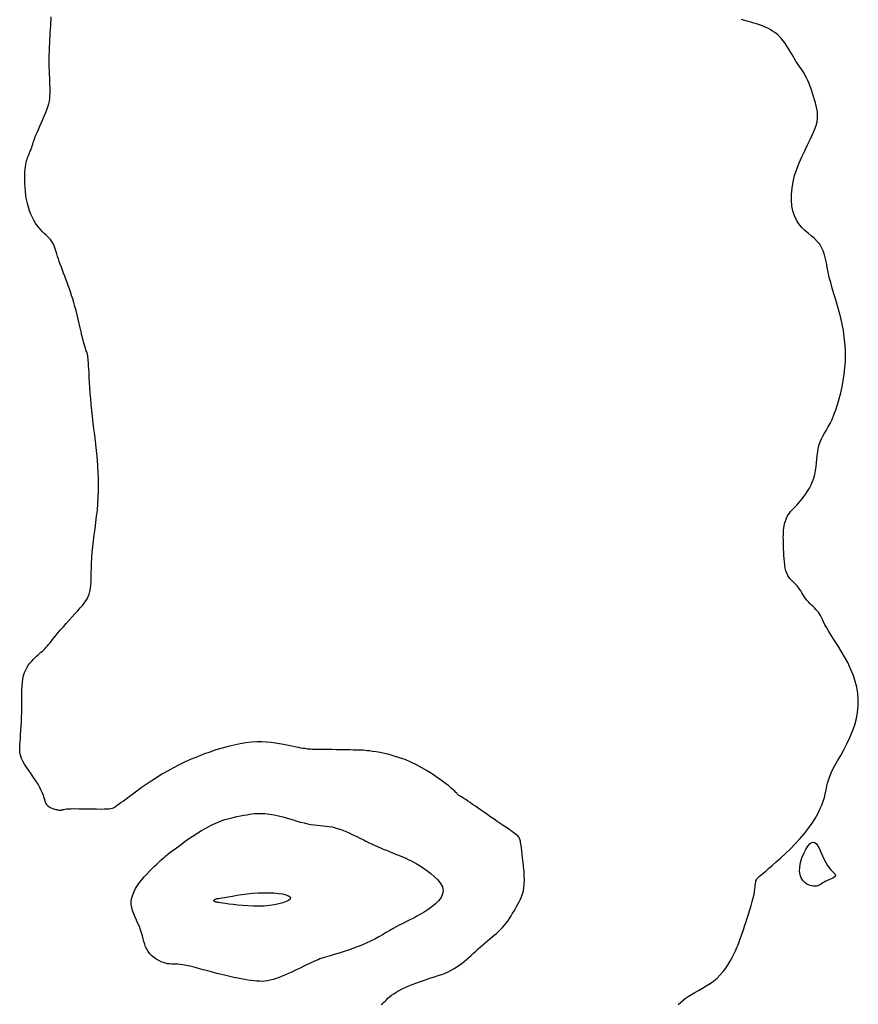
# Model space of a CAD drawing. Header units: millimetres. Extents: x 32690613 to 32693367, y 5343692 to 5344708.
# Tile 41 of 256: x 32692347 to 32692364, y 5343768 to 5343787. Entities that reach past the tile are written whole.
import ezdxf

# ---------------------------------------------------------------- set-up
doc = ezdxf.new("R2010")
doc.units = ezdxf.units.MM
doc.header["$LTSCALE"] = 20
for name, color, linetype in [('02-DGM_HL_494.00', 122, 'Continuous'), ('02-DGM_HL_494.50', 132, 'Continuous'), ('02-DGM_HL_495.00', 142, 'Continuous'), ('02-DGM_HL_495.50', 152, 'Continuous')]:
    doc.layers.add(name, color=color, linetype=linetype)

msp = doc.modelspace()

# ---------------------------------------------------------------- linework, layer by layer
at = {"layer": '02-DGM_HL_494.00', "elevation": 494, "flags": 128}
msp.add_lwpolyline([(32692360.238, 5343767.797), (32692360.28, 5343767.839), (32692360.326, 5343767.881), (32692360.377, 5343767.921), (32692360.435, 5343767.962), (32692360.499, 5343768.001), (32692360.569, 5343768.041), (32692360.642, 5343768.082), (32692360.718, 5343768.125), (32692360.795, 5343768.17), (32692360.87, 5343768.218), (32692360.943, 5343768.27), (32692361.012, 5343768.327), (32692361.075, 5343768.389), (32692361.132, 5343768.455), (32692361.184, 5343768.524), (32692361.231, 5343768.595), (32692361.274, 5343768.667), (32692361.312, 5343768.737), (32692361.346, 5343768.806), (32692361.377, 5343768.872), (32692361.404, 5343768.934), (32692361.429, 5343768.992), (32692361.451, 5343769.05), (32692361.473, 5343769.107), (32692361.493, 5343769.165), (32692361.514, 5343769.226), (32692361.536, 5343769.291), (32692361.56, 5343769.361), (32692361.585, 5343769.438), (32692361.612, 5343769.52), (32692361.639, 5343769.604), (32692361.666, 5343769.689), (32692361.691, 5343769.773), (32692361.714, 5343769.854), (32692361.734, 5343769.929), (32692361.749, 5343769.996), (32692361.76, 5343770.055), (32692361.767, 5343770.105), (32692361.771, 5343770.147), (32692361.774, 5343770.184), (32692361.777, 5343770.215), (32692361.781, 5343770.242), (32692361.787, 5343770.266), (32692361.796, 5343770.289), (32692361.81, 5343770.311), (32692361.83, 5343770.333), (32692361.856, 5343770.358), (32692361.889, 5343770.387), (32692361.931, 5343770.422), (32692361.981, 5343770.463), (32692362.04, 5343770.513), (32692362.11, 5343770.573), (32692362.191, 5343770.644), (32692362.28, 5343770.725), (32692362.375, 5343770.814), (32692362.473, 5343770.909), (32692362.571, 5343771.008), (32692362.667, 5343771.111), (32692362.756, 5343771.214), (32692362.838, 5343771.316), (32692362.909, 5343771.416), (32692362.97, 5343771.513), (32692363.021, 5343771.606), (32692363.064, 5343771.694), (32692363.1, 5343771.778), (32692363.128, 5343771.857), (32692363.151, 5343771.93), (32692363.169, 5343771.996), (32692363.182, 5343772.056), (32692363.194, 5343772.112), (32692363.204, 5343772.165), (32692363.217, 5343772.218), (32692363.232, 5343772.274), (32692363.253, 5343772.335), (32692363.28, 5343772.402), (32692363.317, 5343772.479), (32692363.363, 5343772.566), (32692363.417, 5343772.664), (32692363.477, 5343772.77), (32692363.539, 5343772.883), (32692363.601, 5343773.002), (32692363.66, 5343773.125), (32692363.713, 5343773.251), (32692363.758, 5343773.377), (32692363.792, 5343773.504), (32692363.815, 5343773.63), (32692363.828, 5343773.755), (32692363.829, 5343773.881), (32692363.819, 5343774.005), (32692363.799, 5343774.13), (32692363.768, 5343774.253), (32692363.727, 5343774.377), (32692363.676, 5343774.5), (32692363.617, 5343774.621), (32692363.552, 5343774.739), (32692363.485, 5343774.853), (32692363.418, 5343774.961), (32692363.353, 5343775.063), (32692363.293, 5343775.156), (32692363.241, 5343775.24), (32692363.198, 5343775.313), (32692363.163, 5343775.377), (32692363.135, 5343775.432), (32692363.112, 5343775.48), (32692363.092, 5343775.522), (32692363.074, 5343775.56), (32692363.055, 5343775.593), (32692363.035, 5343775.625), (32692363.011, 5343775.655), (32692362.984, 5343775.684), (32692362.956, 5343775.712), (32692362.925, 5343775.741), (32692362.894, 5343775.77), (32692362.863, 5343775.801), (32692362.832, 5343775.832), (32692362.803, 5343775.866), (32692362.776, 5343775.902), (32692362.75, 5343775.939), (32692362.726, 5343775.977), (32692362.703, 5343776.015), (32692362.679, 5343776.053), (32692362.656, 5343776.09), (32692362.631, 5343776.124), (32692362.606, 5343776.156), (32692362.579, 5343776.185), (32692362.551, 5343776.211), (32692362.523, 5343776.237), (32692362.495, 5343776.264), (32692362.468, 5343776.292), (32692362.443, 5343776.324), (32692362.42, 5343776.361), (32692362.401, 5343776.403), (32692362.385, 5343776.452), (32692362.372, 5343776.507), (32692362.362, 5343776.567), (32692362.354, 5343776.63), (32692362.349, 5343776.696), (32692362.345, 5343776.762), (32692362.341, 5343776.828), (32692362.339, 5343776.891), (32692362.337, 5343776.952), (32692362.335, 5343777.01), (32692362.333, 5343777.065), (32692362.332, 5343777.118), (32692362.333, 5343777.168), (32692362.334, 5343777.216), (32692362.337, 5343777.262), (32692362.342, 5343777.306), (32692362.348, 5343777.348), (32692362.357, 5343777.389), (32692362.367, 5343777.428), (32692362.38, 5343777.466), (32692362.394, 5343777.502), (32692362.412, 5343777.537), (32692362.432, 5343777.571), (32692362.454, 5343777.604), (32692362.479, 5343777.635), (32692362.507, 5343777.667), (32692362.536, 5343777.699), (32692362.568, 5343777.732), (32692362.601, 5343777.766), (32692362.636, 5343777.803), (32692362.672, 5343777.843), (32692362.708, 5343777.887), (32692362.745, 5343777.936), (32692362.782, 5343777.988), (32692362.818, 5343778.045), (32692362.853, 5343778.105), (32692362.885, 5343778.169), (32692362.914, 5343778.236), (32692362.939, 5343778.305), (32692362.959, 5343778.378), (32692362.975, 5343778.453), (32692362.986, 5343778.529), (32692362.995, 5343778.605), (32692363.003, 5343778.682), (32692363.011, 5343778.757), (32692363.02, 5343778.83), (32692363.031, 5343778.899), (32692363.047, 5343778.965), (32692363.068, 5343779.026), (32692363.094, 5343779.084), (32692363.124, 5343779.141), (32692363.156, 5343779.199), (32692363.192, 5343779.259), (32692363.229, 5343779.324), (32692363.267, 5343779.395), (32692363.305, 5343779.475), (32692363.343, 5343779.565), (32692363.381, 5343779.664), (32692363.416, 5343779.771), (32692363.449, 5343779.884), (32692363.48, 5343780.002), (32692363.507, 5343780.124), (32692363.53, 5343780.249), (32692363.548, 5343780.375), (32692363.562, 5343780.5), (32692363.57, 5343780.626), (32692363.573, 5343780.751), (32692363.57, 5343780.876), (32692363.563, 5343781.001), (32692363.55, 5343781.125), (32692363.532, 5343781.25), (32692363.509, 5343781.374), (32692363.481, 5343781.498), (32692363.449, 5343781.621), (32692363.415, 5343781.742), (32692363.379, 5343781.862), (32692363.343, 5343781.979), (32692363.309, 5343782.093), (32692363.278, 5343782.203), (32692363.25, 5343782.309), (32692363.228, 5343782.41), (32692363.209, 5343782.505), (32692363.191, 5343782.596), (32692363.173, 5343782.681), (32692363.153, 5343782.761), (32692363.128, 5343782.836), (32692363.097, 5343782.905), (32692363.058, 5343782.968), (32692363.009, 5343783.027), (32692362.953, 5343783.082), (32692362.891, 5343783.135), (32692362.827, 5343783.189), (32692362.762, 5343783.245), (32692362.701, 5343783.306), (32692362.644, 5343783.374), (32692362.594, 5343783.451), (32692362.554, 5343783.538), (32692362.524, 5343783.634), (32692362.505, 5343783.738), (32692362.495, 5343783.85), (32692362.496, 5343783.967), (32692362.507, 5343784.088), (32692362.528, 5343784.213), (32692362.559, 5343784.339), (32692362.601, 5343784.465), (32692362.65, 5343784.591), (32692362.704, 5343784.715), (32692362.761, 5343784.835), (32692362.817, 5343784.95), (32692362.871, 5343785.059), (32692362.918, 5343785.162), (32692362.957, 5343785.255), (32692362.986, 5343785.339), (32692363.005, 5343785.415), (32692363.015, 5343785.485), (32692363.017, 5343785.549), (32692363.013, 5343785.611), (32692363.004, 5343785.67), (32692362.991, 5343785.729), (32692362.975, 5343785.79), (32692362.956, 5343785.853), (32692362.937, 5343785.918), (32692362.916, 5343785.984), (32692362.893, 5343786.05), (32692362.87, 5343786.114), (32692362.846, 5343786.176), (32692362.822, 5343786.234), (32692362.797, 5343786.288), (32692362.771, 5343786.336), (32692362.746, 5343786.38), (32692362.72, 5343786.421), (32692362.694, 5343786.46), (32692362.667, 5343786.498), (32692362.64, 5343786.536), (32692362.613, 5343786.577), (32692362.585, 5343786.621), (32692362.556, 5343786.668), (32692362.526, 5343786.72), (32692362.495, 5343786.773), (32692362.464, 5343786.828), (32692362.431, 5343786.883), (32692362.397, 5343786.937), (32692362.362, 5343786.988), (32692362.326, 5343787.037), (32692362.288, 5343787.082), (32692362.248, 5343787.122), (32692362.207, 5343787.159), (32692362.164, 5343787.193), (32692362.119, 5343787.224), (32692362.071, 5343787.252), (32692362.021, 5343787.278), (32692361.969, 5343787.302), (32692361.914, 5343787.324), (32692361.857, 5343787.345), (32692361.8, 5343787.365), (32692361.743, 5343787.383), (32692361.687, 5343787.399), (32692361.634, 5343787.414), (32692361.585, 5343787.428), (32692361.54, 5343787.441), (32692361.5, 5343787.453)], dxfattribs=at)
msp.add_lwpolyline([(32692362.912, 5343771.037), (32692362.952, 5343771.035), (32692362.988, 5343771.01), (32692363.021, 5343770.966), (32692363.053, 5343770.907), (32692363.084, 5343770.839), (32692363.114, 5343770.767), (32692363.146, 5343770.696), (32692363.178, 5343770.63), (32692363.213, 5343770.574), (32692363.248, 5343770.527), (32692363.282, 5343770.488), (32692363.312, 5343770.456), (32692363.339, 5343770.43), (32692363.358, 5343770.408), (32692363.37, 5343770.388), (32692363.372, 5343770.371), (32692363.363, 5343770.355), (32692363.345, 5343770.338), (32692363.319, 5343770.323), (32692363.288, 5343770.307), (32692363.253, 5343770.291), (32692363.217, 5343770.276), (32692363.182, 5343770.259), (32692363.149, 5343770.243), (32692363.121, 5343770.226), (32692363.095, 5343770.209), (32692363.072, 5343770.193), (32692363.049, 5343770.18), (32692363.026, 5343770.168), (32692363, 5343770.161), (32692362.97, 5343770.158), (32692362.935, 5343770.159), (32692362.895, 5343770.167), (32692362.851, 5343770.182), (32692362.805, 5343770.204), (32692362.762, 5343770.235), (32692362.722, 5343770.275), (32692362.69, 5343770.325), (32692362.667, 5343770.385), (32692362.657, 5343770.457), (32692362.661, 5343770.541), (32692362.678, 5343770.631), (32692362.705, 5343770.724), (32692362.74, 5343770.813), (32692362.781, 5343770.894), (32692362.825, 5343770.962), (32692362.869, 5343771.011)], close=True, dxfattribs=at)
at = {"layer": '02-DGM_HL_494.50', "elevation": 494.5, "flags": 128}
msp.add_lwpolyline([(32692354.312, 5343767.802), (32692354.337, 5343767.822), (32692354.361, 5343767.844), (32692354.387, 5343767.869), (32692354.414, 5343767.896), (32692354.444, 5343767.924), (32692354.478, 5343767.953), (32692354.516, 5343767.984), (32692354.56, 5343768.015), (32692354.609, 5343768.046), (32692354.665, 5343768.078), (32692354.725, 5343768.109), (32692354.79, 5343768.14), (32692354.858, 5343768.171), (32692354.929, 5343768.2), (32692355.002, 5343768.228), (32692355.077, 5343768.255), (32692355.152, 5343768.281), (32692355.228, 5343768.305), (32692355.302, 5343768.329), (32692355.376, 5343768.353), (32692355.448, 5343768.376), (32692355.518, 5343768.401), (32692355.585, 5343768.427), (32692355.648, 5343768.454), (32692355.708, 5343768.484), (32692355.764, 5343768.515), (32692355.817, 5343768.549), (32692355.867, 5343768.584), (32692355.916, 5343768.621), (32692355.964, 5343768.659), (32692356.01, 5343768.698), (32692356.057, 5343768.739), (32692356.104, 5343768.78), (32692356.151, 5343768.822), (32692356.198, 5343768.865), (32692356.246, 5343768.908), (32692356.293, 5343768.95), (32692356.34, 5343768.991), (32692356.386, 5343769.032), (32692356.432, 5343769.072), (32692356.477, 5343769.11), (32692356.522, 5343769.147), (32692356.565, 5343769.183), (32692356.608, 5343769.219), (32692356.649, 5343769.256), (32692356.689, 5343769.294), (32692356.727, 5343769.333), (32692356.764, 5343769.374), (32692356.799, 5343769.417), (32692356.833, 5343769.463), (32692356.865, 5343769.51), (32692356.895, 5343769.558), (32692356.925, 5343769.607), (32692356.954, 5343769.656), (32692356.982, 5343769.705), (32692357.01, 5343769.754), (32692357.037, 5343769.802), (32692357.063, 5343769.85), (32692357.087, 5343769.899), (32692357.11, 5343769.951), (32692357.129, 5343770.007), (32692357.146, 5343770.067), (32692357.158, 5343770.133), (32692357.165, 5343770.205), (32692357.167, 5343770.286), (32692357.165, 5343770.372), (32692357.16, 5343770.461), (32692357.152, 5343770.55), (32692357.142, 5343770.638), (32692357.132, 5343770.722), (32692357.122, 5343770.798), (32692357.113, 5343770.866), (32692357.106, 5343770.923), (32692357.1, 5343770.969), (32692357.096, 5343771.007), (32692357.092, 5343771.037), (32692357.088, 5343771.062), (32692357.083, 5343771.082), (32692357.078, 5343771.099), (32692357.07, 5343771.115), (32692357.061, 5343771.13), (32692357.048, 5343771.146), (32692357.033, 5343771.162), (32692357.014, 5343771.18), (32692356.99, 5343771.199), (32692356.963, 5343771.221), (32692356.93, 5343771.245), (32692356.891, 5343771.273), (32692356.847, 5343771.304), (32692356.798, 5343771.338), (32692356.744, 5343771.374), (32692356.686, 5343771.413), (32692356.626, 5343771.454), (32692356.564, 5343771.496), (32692356.5, 5343771.539), (32692356.436, 5343771.583), (32692356.372, 5343771.628), (32692356.309, 5343771.671), (32692356.247, 5343771.714), (32692356.189, 5343771.755), (32692356.134, 5343771.793), (32692356.083, 5343771.828), (32692356.036, 5343771.86), (32692355.996, 5343771.887), (32692355.961, 5343771.909), (32692355.933, 5343771.927), (32692355.909, 5343771.941), (32692355.89, 5343771.952), (32692355.874, 5343771.961), (32692355.862, 5343771.969), (32692355.852, 5343771.976), (32692355.843, 5343771.984), (32692355.836, 5343771.992), (32692355.827, 5343772.003), (32692355.816, 5343772.016), (32692355.8, 5343772.033), (32692355.778, 5343772.055), (32692355.748, 5343772.083), (32692355.708, 5343772.117), (32692355.656, 5343772.16), (32692355.59, 5343772.21), (32692355.513, 5343772.268), (32692355.426, 5343772.33), (32692355.331, 5343772.395), (32692355.229, 5343772.46), (32692355.121, 5343772.524), (32692355.011, 5343772.584), (32692354.899, 5343772.638), (32692354.788, 5343772.685), (32692354.678, 5343772.724), (32692354.571, 5343772.757), (32692354.47, 5343772.785), (32692354.374, 5343772.807), (32692354.286, 5343772.825), (32692354.207, 5343772.839), (32692354.138, 5343772.849), (32692354.08, 5343772.858), (32692354.032, 5343772.864), (32692353.989, 5343772.869), (32692353.949, 5343772.872), (32692353.908, 5343772.874), (32692353.864, 5343772.875), (32692353.813, 5343772.876), (32692353.753, 5343772.877), (32692353.681, 5343772.879), (32692353.599, 5343772.88), (32692353.512, 5343772.882), (32692353.421, 5343772.883), (32692353.331, 5343772.885), (32692353.245, 5343772.886), (32692353.165, 5343772.888), (32692353.096, 5343772.889), (32692353.04, 5343772.889), (32692352.996, 5343772.89), (32692352.96, 5343772.89), (32692352.932, 5343772.891), (32692352.908, 5343772.892), (32692352.887, 5343772.893), (32692352.866, 5343772.895), (32692352.842, 5343772.897), (32692352.815, 5343772.901), (32692352.784, 5343772.905), (32692352.748, 5343772.911), (32692352.707, 5343772.917), (32692352.662, 5343772.925), (32692352.612, 5343772.935), (32692352.556, 5343772.946), (32692352.496, 5343772.958), (32692352.43, 5343772.973), (32692352.359, 5343772.988), (32692352.283, 5343773.002), (32692352.202, 5343773.016), (32692352.115, 5343773.027), (32692352.024, 5343773.035), (32692351.927, 5343773.039), (32692351.826, 5343773.038), (32692351.719, 5343773.031), (32692351.608, 5343773.018), (32692351.494, 5343773), (32692351.376, 5343772.976), (32692351.256, 5343772.948), (32692351.135, 5343772.915), (32692351.012, 5343772.878), (32692350.888, 5343772.837), (32692350.765, 5343772.792), (32692350.642, 5343772.744), (32692350.52, 5343772.693), (32692350.399, 5343772.639), (32692350.28, 5343772.581), (32692350.163, 5343772.521), (32692350.047, 5343772.458), (32692349.934, 5343772.393), (32692349.825, 5343772.325), (32692349.719, 5343772.256), (32692349.617, 5343772.187), (32692349.522, 5343772.12), (32692349.433, 5343772.056), (32692349.353, 5343771.996), (32692349.281, 5343771.942), (32692349.218, 5343771.896), (32692349.166, 5343771.857), (32692349.124, 5343771.827), (32692349.09, 5343771.802), (32692349.062, 5343771.783), (32692349.041, 5343771.769), (32692349.024, 5343771.757), (32692349.011, 5343771.748), (32692348.999, 5343771.74), (32692348.989, 5343771.732), (32692348.977, 5343771.724), (32692348.963, 5343771.717), (32692348.943, 5343771.711), (32692348.918, 5343771.705), (32692348.883, 5343771.7), (32692348.839, 5343771.696), (32692348.782, 5343771.694), (32692348.712, 5343771.693), (32692348.632, 5343771.694), (32692348.544, 5343771.695), (32692348.453, 5343771.697), (32692348.362, 5343771.699), (32692348.275, 5343771.7), (32692348.195, 5343771.701), (32692348.126, 5343771.7), (32692348.071, 5343771.698), (32692348.028, 5343771.695), (32692347.995, 5343771.691), (32692347.971, 5343771.687), (32692347.954, 5343771.682), (32692347.942, 5343771.678), (32692347.934, 5343771.674), (32692347.926, 5343771.671), (32692347.918, 5343771.669), (32692347.91, 5343771.669), (32692347.9, 5343771.669), (32692347.889, 5343771.671), (32692347.876, 5343771.673), (32692347.861, 5343771.677), (32692347.844, 5343771.681), (32692347.824, 5343771.686), (32692347.802, 5343771.692), (32692347.778, 5343771.699), (32692347.752, 5343771.708), (32692347.726, 5343771.718), (32692347.701, 5343771.731), (32692347.677, 5343771.747), (32692347.655, 5343771.767), (32692347.636, 5343771.79), (32692347.621, 5343771.817), (32692347.608, 5343771.848), (32692347.596, 5343771.884), (32692347.583, 5343771.924), (32692347.569, 5343771.968), (32692347.551, 5343772.018), (32692347.528, 5343772.072), (32692347.499, 5343772.131), (32692347.463, 5343772.194), (32692347.421, 5343772.261), (32692347.375, 5343772.33), (32692347.328, 5343772.4), (32692347.281, 5343772.468), (32692347.236, 5343772.535), (32692347.196, 5343772.597), (32692347.162, 5343772.655), (32692347.136, 5343772.706), (32692347.118, 5343772.753), (32692347.106, 5343772.797), (32692347.099, 5343772.84), (32692347.097, 5343772.884), (32692347.098, 5343772.931), (32692347.101, 5343772.983), (32692347.106, 5343773.042), (32692347.111, 5343773.109), (32692347.116, 5343773.183), (32692347.121, 5343773.264), (32692347.126, 5343773.349), (32692347.13, 5343773.438), (32692347.134, 5343773.53), (32692347.137, 5343773.623), (32692347.138, 5343773.716), (32692347.139, 5343773.808), (32692347.139, 5343773.897), (32692347.14, 5343773.985), (32692347.142, 5343774.069), (32692347.146, 5343774.15), (32692347.152, 5343774.226), (32692347.162, 5343774.298), (32692347.176, 5343774.364), (32692347.195, 5343774.424), (32692347.217, 5343774.479), (32692347.244, 5343774.529), (32692347.273, 5343774.574), (32692347.304, 5343774.614), (32692347.336, 5343774.652), (32692347.369, 5343774.686), (32692347.401, 5343774.718), (32692347.433, 5343774.747), (32692347.464, 5343774.775), (32692347.493, 5343774.801), (32692347.522, 5343774.827), (32692347.55, 5343774.851), (32692347.576, 5343774.876), (32692347.602, 5343774.901), (32692347.627, 5343774.927), (32692347.65, 5343774.953), (32692347.674, 5343774.981), (32692347.698, 5343775.012), (32692347.724, 5343775.045), (32692347.753, 5343775.082), (32692347.785, 5343775.123), (32692347.823, 5343775.168), (32692347.865, 5343775.219), (32692347.914, 5343775.276), (32692347.968, 5343775.337), (32692348.025, 5343775.401), (32692348.084, 5343775.467), (32692348.143, 5343775.532), (32692348.2, 5343775.596), (32692348.254, 5343775.657), (32692348.304, 5343775.713), (32692348.347, 5343775.763), (32692348.385, 5343775.809), (32692348.417, 5343775.853), (32692348.444, 5343775.896), (32692348.466, 5343775.94), (32692348.483, 5343775.988), (32692348.497, 5343776.04), (32692348.507, 5343776.099), (32692348.515, 5343776.166), (32692348.52, 5343776.241), (32692348.523, 5343776.323), (32692348.526, 5343776.412), (32692348.529, 5343776.507), (32692348.532, 5343776.608), (32692348.538, 5343776.713), (32692348.546, 5343776.823), (32692348.557, 5343776.936), (32692348.57, 5343777.053), (32692348.586, 5343777.172), (32692348.602, 5343777.293), (32692348.618, 5343777.416), (32692348.632, 5343777.541), (32692348.646, 5343777.666), (32692348.656, 5343777.791), (32692348.664, 5343777.917), (32692348.668, 5343778.042), (32692348.669, 5343778.167), (32692348.667, 5343778.292), (32692348.662, 5343778.417), (32692348.656, 5343778.542), (32692348.647, 5343778.666), (32692348.636, 5343778.791), (32692348.623, 5343778.916), (32692348.609, 5343779.04), (32692348.594, 5343779.164), (32692348.579, 5343779.287), (32692348.564, 5343779.409), (32692348.55, 5343779.531), (32692348.536, 5343779.65), (32692348.523, 5343779.769), (32692348.513, 5343779.886), (32692348.504, 5343779.999), (32692348.496, 5343780.109), (32692348.49, 5343780.212), (32692348.484, 5343780.309), (32692348.48, 5343780.398), (32692348.476, 5343780.477), (32692348.472, 5343780.545), (32692348.469, 5343780.602), (32692348.466, 5343780.648), (32692348.463, 5343780.686), (32692348.459, 5343780.716), (32692348.456, 5343780.741), (32692348.451, 5343780.762), (32692348.446, 5343780.781), (32692348.441, 5343780.8), (32692348.434, 5343780.82), (32692348.426, 5343780.842), (32692348.417, 5343780.868), (32692348.407, 5343780.898), (32692348.396, 5343780.934), (32692348.383, 5343780.975), (32692348.37, 5343781.024), (32692348.355, 5343781.082), (32692348.339, 5343781.148), (32692348.322, 5343781.222), (32692348.303, 5343781.302), (32692348.284, 5343781.386), (32692348.264, 5343781.472), (32692348.243, 5343781.558), (32692348.222, 5343781.644), (32692348.2, 5343781.726), (32692348.178, 5343781.805), (32692348.156, 5343781.879), (32692348.133, 5343781.949), (32692348.111, 5343782.017), (32692348.088, 5343782.082), (32692348.064, 5343782.146), (32692348.041, 5343782.208), (32692348.018, 5343782.27), (32692347.995, 5343782.331), (32692347.972, 5343782.392), (32692347.949, 5343782.453), (32692347.928, 5343782.512), (32692347.907, 5343782.569), (32692347.887, 5343782.625), (32692347.869, 5343782.678), (32692347.853, 5343782.728), (32692347.839, 5343782.775), (32692347.826, 5343782.819), (32692347.813, 5343782.86), (32692347.8, 5343782.899), (32692347.787, 5343782.935), (32692347.772, 5343782.969), (32692347.754, 5343783.002), (32692347.734, 5343783.033), (32692347.71, 5343783.063), (32692347.683, 5343783.092), (32692347.654, 5343783.122), (32692347.622, 5343783.152), (32692347.588, 5343783.184), (32692347.554, 5343783.219), (32692347.519, 5343783.256), (32692347.483, 5343783.297), (32692347.448, 5343783.343), (32692347.414, 5343783.393), (32692347.381, 5343783.447), (32692347.35, 5343783.506), (32692347.321, 5343783.569), (32692347.294, 5343783.636), (32692347.27, 5343783.707), (32692347.25, 5343783.782), (32692347.233, 5343783.862), (32692347.22, 5343783.944), (32692347.21, 5343784.026), (32692347.203, 5343784.109), (32692347.199, 5343784.19), (32692347.197, 5343784.267), (32692347.197, 5343784.34), (32692347.2, 5343784.406), (32692347.204, 5343784.465), (32692347.21, 5343784.517), (32692347.218, 5343784.562), (32692347.226, 5343784.602), (32692347.234, 5343784.636), (32692347.244, 5343784.667), (32692347.253, 5343784.693), (32692347.262, 5343784.716), (32692347.27, 5343784.737), (32692347.279, 5343784.756), (32692347.287, 5343784.774), (32692347.294, 5343784.792), (32692347.302, 5343784.81), (32692347.31, 5343784.83), (32692347.318, 5343784.851), (32692347.327, 5343784.875), (32692347.336, 5343784.902), (32692347.345, 5343784.932), (32692347.356, 5343784.967), (32692347.369, 5343785.005), (32692347.383, 5343785.047), (32692347.4, 5343785.093), (32692347.42, 5343785.143), (32692347.443, 5343785.199), (32692347.469, 5343785.258), (32692347.498, 5343785.322), (32692347.528, 5343785.388), (32692347.558, 5343785.455), (32692347.588, 5343785.522), (32692347.615, 5343785.588), (32692347.64, 5343785.653), (32692347.661, 5343785.714), (32692347.677, 5343785.771), (32692347.689, 5343785.825), (32692347.697, 5343785.877), (32692347.701, 5343785.928), (32692347.703, 5343785.98), (32692347.703, 5343786.033), (32692347.702, 5343786.089), (32692347.7, 5343786.149), (32692347.697, 5343786.214), (32692347.695, 5343786.283), (32692347.692, 5343786.356), (32692347.69, 5343786.432), (32692347.688, 5343786.51), (32692347.687, 5343786.59), (32692347.687, 5343786.669), (32692347.687, 5343786.749), (32692347.689, 5343786.828), (32692347.691, 5343786.905), (32692347.695, 5343786.981), (32692347.699, 5343787.055), (32692347.703, 5343787.127), (32692347.707, 5343787.197), (32692347.712, 5343787.264), (32692347.717, 5343787.328), (32692347.721, 5343787.39), (32692347.724, 5343787.449), (32692347.726, 5343787.508)], dxfattribs=at)
at = {"layer": '02-DGM_HL_495.00', "elevation": 495, "flags": 128}
msp.add_lwpolyline([(32692353.39, 5343771.327), (32692353.455, 5343771.308), (32692353.521, 5343771.285), (32692353.588, 5343771.259), (32692353.654, 5343771.23), (32692353.718, 5343771.201), (32692353.778, 5343771.173), (32692353.835, 5343771.145), (32692353.885, 5343771.119), (32692353.93, 5343771.097), (32692353.969, 5343771.077), (32692354.004, 5343771.059), (32692354.038, 5343771.043), (32692354.071, 5343771.026), (32692354.106, 5343771.01), (32692354.145, 5343770.992), (32692354.188, 5343770.972), (32692354.238, 5343770.951), (32692354.293, 5343770.927), (32692354.352, 5343770.902), (32692354.413, 5343770.876), (32692354.475, 5343770.85), (32692354.536, 5343770.825), (32692354.596, 5343770.8), (32692354.652, 5343770.778), (32692354.703, 5343770.757), (32692354.752, 5343770.737), (32692354.799, 5343770.718), (32692354.846, 5343770.696), (32692354.895, 5343770.672), (32692354.948, 5343770.644), (32692355.006, 5343770.611), (32692355.072, 5343770.572), (32692355.145, 5343770.525), (32692355.223, 5343770.472), (32692355.301, 5343770.413), (32692355.375, 5343770.35), (32692355.441, 5343770.284), (32692355.494, 5343770.215), (32692355.53, 5343770.145), (32692355.545, 5343770.074), (32692355.536, 5343770.005), (32692355.505, 5343769.937), (32692355.456, 5343769.871), (32692355.394, 5343769.808), (32692355.323, 5343769.749), (32692355.246, 5343769.694), (32692355.168, 5343769.644), (32692355.092, 5343769.599), (32692355.022, 5343769.56), (32692354.958, 5343769.525), (32692354.897, 5343769.495), (32692354.84, 5343769.466), (32692354.783, 5343769.439), (32692354.727, 5343769.411), (32692354.67, 5343769.382), (32692354.611, 5343769.351), (32692354.548, 5343769.315), (32692354.481, 5343769.276), (32692354.411, 5343769.235), (32692354.337, 5343769.192), (32692354.26, 5343769.149), (32692354.18, 5343769.105), (32692354.097, 5343769.063), (32692354.011, 5343769.022), (32692353.923, 5343768.984), (32692353.833, 5343768.948), (32692353.743, 5343768.915), (32692353.655, 5343768.885), (32692353.571, 5343768.857), (32692353.491, 5343768.832), (32692353.417, 5343768.81), (32692353.351, 5343768.79), (32692353.293, 5343768.773), (32692353.243, 5343768.759), (32692353.199, 5343768.746), (32692353.159, 5343768.733), (32692353.122, 5343768.721), (32692353.086, 5343768.708), (32692353.049, 5343768.693), (32692353.01, 5343768.677), (32692352.967, 5343768.658), (32692352.921, 5343768.637), (32692352.872, 5343768.614), (32692352.82, 5343768.589), (32692352.765, 5343768.562), (32692352.708, 5343768.534), (32692352.648, 5343768.506), (32692352.588, 5343768.477), (32692352.526, 5343768.447), (32692352.463, 5343768.418), (32692352.4, 5343768.389), (32692352.337, 5343768.363), (32692352.274, 5343768.338), (32692352.213, 5343768.316), (32692352.153, 5343768.297), (32692352.096, 5343768.282), (32692352.04, 5343768.271), (32692351.986, 5343768.264), (32692351.933, 5343768.261), (32692351.88, 5343768.262), (32692351.827, 5343768.265), (32692351.771, 5343768.271), (32692351.713, 5343768.279), (32692351.652, 5343768.288), (32692351.587, 5343768.299), (32692351.518, 5343768.312), (32692351.446, 5343768.326), (32692351.37, 5343768.341), (32692351.29, 5343768.358), (32692351.207, 5343768.377), (32692351.121, 5343768.398), (32692351.032, 5343768.42), (32692350.941, 5343768.444), (32692350.848, 5343768.469), (32692350.756, 5343768.494), (32692350.666, 5343768.519), (32692350.579, 5343768.542), (32692350.497, 5343768.562), (32692350.421, 5343768.579), (32692350.354, 5343768.592), (32692350.295, 5343768.6), (32692350.245, 5343768.604), (32692350.2, 5343768.606), (32692350.16, 5343768.606), (32692350.123, 5343768.607), (32692350.086, 5343768.609), (32692350.049, 5343768.613), (32692350.009, 5343768.622), (32692349.965, 5343768.635), (32692349.918, 5343768.654), (32692349.87, 5343768.677), (32692349.822, 5343768.705), (32692349.776, 5343768.736), (32692349.732, 5343768.772), (32692349.692, 5343768.812), (32692349.658, 5343768.855), (32692349.631, 5343768.901), (32692349.609, 5343768.95), (32692349.592, 5343769.002), (32692349.576, 5343769.057), (32692349.562, 5343769.113), (32692349.547, 5343769.171), (32692349.53, 5343769.231), (32692349.51, 5343769.292), (32692349.485, 5343769.354), (32692349.456, 5343769.417), (32692349.427, 5343769.481), (32692349.398, 5343769.545), (32692349.371, 5343769.609), (32692349.348, 5343769.674), (32692349.332, 5343769.738), (32692349.323, 5343769.802), (32692349.324, 5343769.865), (32692349.335, 5343769.928), (32692349.353, 5343769.99), (32692349.378, 5343770.052), (32692349.41, 5343770.112), (32692349.447, 5343770.173), (32692349.489, 5343770.232), (32692349.535, 5343770.29), (32692349.583, 5343770.348), (32692349.633, 5343770.403), (32692349.684, 5343770.457), (32692349.734, 5343770.509), (32692349.784, 5343770.557), (32692349.831, 5343770.602), (32692349.875, 5343770.643), (32692349.915, 5343770.68), (32692349.951, 5343770.711), (32692349.983, 5343770.739), (32692350.015, 5343770.766), (32692350.047, 5343770.792), (32692350.082, 5343770.819), (32692350.122, 5343770.85), (32692350.169, 5343770.885), (32692350.224, 5343770.927), (32692350.29, 5343770.975), (32692350.366, 5343771.03), (32692350.448, 5343771.089), (32692350.537, 5343771.15), (32692350.63, 5343771.211), (32692350.725, 5343771.271), (32692350.822, 5343771.327), (32692350.918, 5343771.377), (32692351.012, 5343771.42), (32692351.103, 5343771.457), (32692351.191, 5343771.488), (32692351.275, 5343771.513), (32692351.355, 5343771.534), (32692351.431, 5343771.552), (32692351.501, 5343771.566), (32692351.566, 5343771.577), (32692351.626, 5343771.587), (32692351.68, 5343771.596), (32692351.73, 5343771.602), (32692351.776, 5343771.608), (32692351.821, 5343771.611), (32692351.863, 5343771.613), (32692351.905, 5343771.614), (32692351.946, 5343771.613), (32692351.989, 5343771.61), (32692352.033, 5343771.606), (32692352.079, 5343771.6), (32692352.127, 5343771.592), (32692352.177, 5343771.582), (32692352.231, 5343771.57), (32692352.288, 5343771.557), (32692352.349, 5343771.541), (32692352.414, 5343771.522), (32692352.483, 5343771.503), (32692352.554, 5343771.482), (32692352.626, 5343771.461), (32692352.699, 5343771.441), (32692352.771, 5343771.423), (32692352.841, 5343771.407), (32692352.909, 5343771.394), (32692352.973, 5343771.384), (32692353.035, 5343771.377), (32692353.094, 5343771.371), (32692353.152, 5343771.366), (32692353.21, 5343771.36), (32692353.269, 5343771.352), (32692353.329, 5343771.342)], close=True, dxfattribs=at)
at = {"layer": '02-DGM_HL_495.50', "elevation": 495.5, "flags": 128}
msp.add_lwpolyline([(32692351.202, 5343769.814), (32692351.146, 5343769.822), (32692351.103, 5343769.828), (32692351.07, 5343769.833), (32692351.047, 5343769.836), (32692351.031, 5343769.839), (32692351.02, 5343769.84), (32692351.014, 5343769.842), (32692351.009, 5343769.843), (32692351.005, 5343769.844), (32692351.001, 5343769.845), (32692350.998, 5343769.847), (32692350.995, 5343769.848), (32692350.992, 5343769.85), (32692350.989, 5343769.852), (32692350.986, 5343769.853), (32692350.983, 5343769.855), (32692350.981, 5343769.858), (32692350.979, 5343769.86), (32692350.976, 5343769.862), (32692350.975, 5343769.865), (32692350.973, 5343769.868), (32692350.973, 5343769.871), (32692350.973, 5343769.874), (32692350.974, 5343769.877), (32692350.975, 5343769.88), (32692350.978, 5343769.884), (32692350.981, 5343769.887), (32692350.985, 5343769.891), (32692350.989, 5343769.894), (32692350.993, 5343769.897), (32692350.997, 5343769.9), (32692351.002, 5343769.902), (32692351.007, 5343769.904), (32692351.013, 5343769.906), (32692351.023, 5343769.909), (32692351.038, 5343769.912), (32692351.061, 5343769.916), (32692351.092, 5343769.921), (32692351.135, 5343769.929), (32692351.19, 5343769.938), (32692351.259, 5343769.951), (32692351.34, 5343769.964), (32692351.432, 5343769.979), (32692351.531, 5343769.993), (32692351.636, 5343770.007), (32692351.744, 5343770.018), (32692351.854, 5343770.026), (32692351.963, 5343770.031), (32692352.068, 5343770.031), (32692352.167, 5343770.026), (32692352.259, 5343770.017), (32692352.339, 5343770.005), (32692352.407, 5343769.99), (32692352.458, 5343769.971), (32692352.491, 5343769.95), (32692352.503, 5343769.927), (32692352.493, 5343769.903), (32692352.462, 5343769.878), (32692352.412, 5343769.853), (32692352.346, 5343769.829), (32692352.267, 5343769.807), (32692352.178, 5343769.789), (32692352.079, 5343769.774), (32692351.975, 5343769.765), (32692351.867, 5343769.76), (32692351.758, 5343769.761), (32692351.65, 5343769.766), (32692351.545, 5343769.774), (32692351.446, 5343769.783), (32692351.354, 5343769.794), (32692351.272, 5343769.804)], close=True, dxfattribs=at)

doc.saveas('drawing.dxf')
